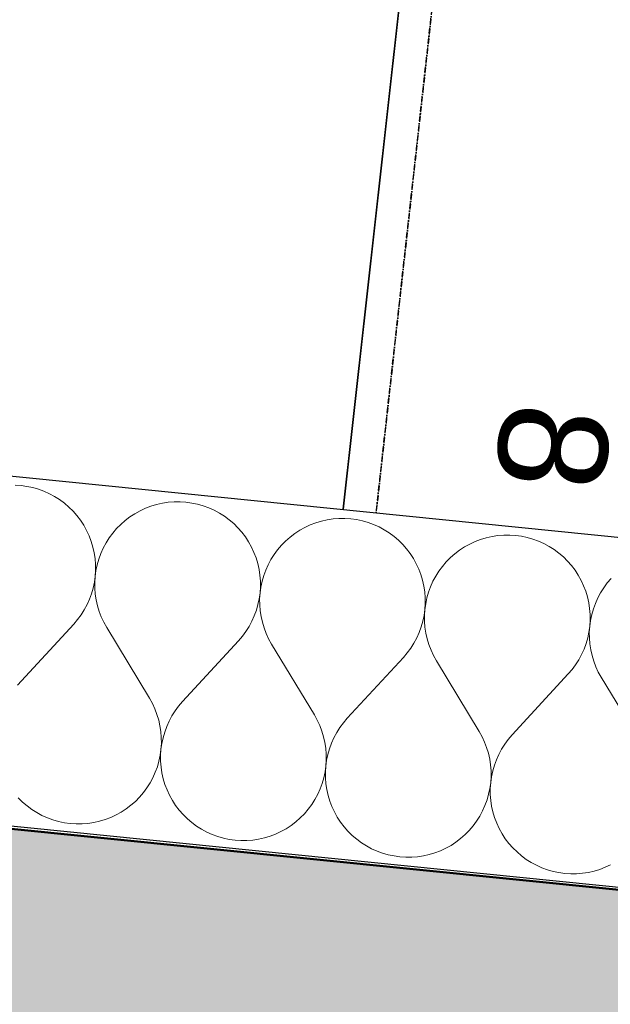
# Model space of a CAD drawing. Header units: millimetres. Extents: x -25972 to 4435, y -2839 to 20217.
# Tile 81 of 110: x -15185 to -14913, y 9410 to 9863. Entities that reach past the tile are written whole.
import ezdxf

# ---------------------------------------------------------------- set-up
doc = ezdxf.new("R2010")
doc.units = ezdxf.units.MM
doc.header["$MEASUREMENT"] = 0
doc.linetypes.add('Wipeout_Contour', pattern=[1000, 0, -1000])
doc.linetypes.add('Čerchovaná M', pattern=[4.5, 2.5, -0.85, 0.3, -0.85])
for name, color, linetype in [('7._POHLED ZÁPADNÍ_2_3D prvky fasada nove', 7, 'Continuous'), ('7._POHLED ZÁPADNÍ_2_Interiér - schodiště', 7, 'Continuous'), ('7._POHLED ZÁPADNÍ_2_Konstrukce - nosné', 7, 'Continuous'), ('7._POHLED ZÁPADNÍ_2_Nové_Interiér - schodiště', 7, 'Continuous'), ('7._POHLED ZÁPADNÍ_2_Nové_Konstrukce - nosné', 7, 'Continuous'), ('7._POHLED ZÁPADNÍ_2_Nové_Výplně – Řezové', 7, 'Continuous'), ('7._POHLED ZÁPADNÍ_2_Výplně – Řezové', 7, 'Continuous')]:
    doc.layers.add(name, color=color, linetype=linetype)
doc.styles.add('GENEROVANÝ_STYL_1', font='txt')

# ---------------------------------------------------------------- blocks, each defined once
blk = doc.blocks.new('*X38', base_point=(-26263.07, -5016.56))
at = {"layer": '7._POHLED ZÁPADNÍ_2_Nové_Výplně – Řezové', "color": 21, "linetype": 'Continuous', "lineweight": 20, "true_color": 0xffaaaa}
for p, q in [((-15184.39, 9648.34), (-15187.1, 9648.52)), ((-15181.69, 9647.97), (-15184.39, 9648.34)), ((-15179.03, 9647.41), (-15181.69, 9647.97)), ((-15176.41, 9646.66), (-15179.03, 9647.41)), ((-15173.86, 9645.73), (-15176.41, 9646.66)), ((-15171.38, 9644.61), (-15173.86, 9645.73)), ((-15168.98, 9643.32), (-15171.38, 9644.61)), ((-15166.68, 9641.87), (-15168.98, 9643.32)), ((-15164.49, 9640.25), (-15166.68, 9641.87)), ((-15162.43, 9638.48), (-15164.49, 9640.25)), ((-15160.49, 9636.57), (-15162.43, 9638.48)), ((-15158.7, 9634.53), (-15160.49, 9636.57)), ((-15129.69, 9636.74), (-15132.07, 9635.42)), ((-15127.22, 9637.89), (-15129.69, 9636.74)), ((-15124.68, 9638.85), (-15127.22, 9637.89)), ((-15122.07, 9639.64), (-15124.68, 9638.85)), ((-15119.42, 9640.23), (-15122.07, 9639.64)), ((-15116.73, 9640.64), (-15119.42, 9640.23)), ((-15114.02, 9640.85), (-15116.73, 9640.64)), ((-15111.3, 9640.87), (-15114.02, 9640.85)), ((-15108.58, 9640.69), (-15111.3, 9640.87)), ((-15105.89, 9640.32), (-15108.58, 9640.69)), ((-15103.22, 9639.76), (-15105.89, 9640.32)), ((-15100.61, 9639.01), (-15103.22, 9639.76)), ((-15098.05, 9638.08), (-15100.61, 9639.01)), ((-15095.57, 9636.96), (-15098.05, 9638.08)), ((-15093.17, 9635.68), (-15095.57, 9636.96)), ((-15157.05, 9632.36), (-15158.7, 9634.53)), ((-15155.57, 9630.08), (-15157.05, 9632.36)), ((-15136.51, 9632.29), (-15138.55, 9630.49)), ((-15134.34, 9633.93), (-15136.51, 9632.29)), ((-15132.07, 9635.42), (-15134.34, 9633.93)), ((-15090.88, 9634.22), (-15093.17, 9635.68)), ((-15088.69, 9632.6), (-15090.88, 9634.22)), ((-15086.62, 9630.83), (-15088.69, 9632.6)), ((-15043.61, 9632.59), (-15046.27, 9631.99)), ((-15040.92, 9632.99), (-15043.61, 9632.59)), ((-15038.21, 9633.2), (-15040.92, 9632.99)), ((-15035.49, 9633.22), (-15038.21, 9633.2)), ((-15032.77, 9633.04), (-15035.49, 9633.22)), ((-15030.08, 9632.67), (-15032.77, 9633.04)), ((-15027.42, 9632.11), (-15030.08, 9632.67)), ((-15024.8, 9631.36), (-15027.42, 9632.11)), ((-15154.25, 9627.7), (-15155.57, 9630.08)), ((-15153.1, 9625.23), (-15154.25, 9627.7)), ((-15140.47, 9628.55), (-15142.23, 9626.49)), ((-15138.55, 9630.49), (-15140.47, 9628.55)), ((-15084.69, 9628.92), (-15086.62, 9630.83)), ((-15082.89, 9626.88), (-15084.69, 9628.92)), ((-15056.26, 9627.77), (-15058.54, 9626.28)), ((-15053.88, 9629.09), (-15056.26, 9627.77)), ((-15051.41, 9630.24), (-15053.88, 9629.09)), ((-15048.87, 9631.21), (-15051.41, 9630.24)), ((-15046.27, 9631.99), (-15048.87, 9631.21)), ((-15022.25, 9630.43), (-15024.8, 9631.36)), ((-15019.77, 9629.32), (-15022.25, 9630.43)), ((-15017.37, 9628.03), (-15019.77, 9629.32)), ((-15015.07, 9626.57), (-15017.37, 9628.03)), ((-15152.14, 9622.69), (-15153.1, 9625.23)), ((-15143.85, 9624.3), (-15145.3, 9622)), ((-15142.23, 9626.49), (-15143.85, 9624.3)), ((-15081.25, 9624.71), (-15082.89, 9626.88)), ((-15079.76, 9622.43), (-15081.25, 9624.71)), ((-15060.71, 9624.64), (-15062.75, 9622.84)), ((-15058.54, 9626.28), (-15060.71, 9624.64)), ((-15012.88, 9624.95), (-15015.07, 9626.57)), ((-15010.82, 9623.19), (-15012.88, 9624.95)), ((-15008.88, 9621.27), (-15010.82, 9623.19)), ((-14973.07, 9623.56), (-14975.61, 9622.59)), ((-14970.46, 9624.34), (-14973.07, 9623.56)), ((-14967.81, 9624.94), (-14970.46, 9624.34)), ((-14965.12, 9625.34), (-14967.81, 9624.94)), ((-14962.4, 9625.55), (-14965.12, 9625.34)), ((-14959.68, 9625.57), (-14962.4, 9625.55)), ((-14956.97, 9625.4), (-14959.68, 9625.57)), ((-14954.27, 9625.03), (-14956.97, 9625.4)), ((-14951.61, 9624.47), (-14954.27, 9625.03)), ((-14949, 9623.72), (-14951.61, 9624.47)), ((-14946.44, 9622.78), (-14949, 9623.72)), ((-15151.36, 9620.08), (-15152.14, 9622.69)), ((-15150.76, 9617.43), (-15151.36, 9620.08)), ((-15146.59, 9619.6), (-15147.7, 9617.12)), ((-15145.3, 9622), (-15146.59, 9619.6)), ((-15078.44, 9620.05), (-15079.76, 9622.43)), ((-15077.3, 9617.58), (-15078.44, 9620.05)), ((-15066.43, 9618.84), (-15068.04, 9616.65)), ((-15064.66, 9620.91), (-15066.43, 9618.84)), ((-15062.75, 9622.84), (-15064.66, 9620.91)), ((-15007.09, 9619.23), (-15008.88, 9621.27)), ((-15005.44, 9617.06), (-15007.09, 9619.23)), ((-14982.73, 9618.64), (-14984.9, 9616.99)), ((-14980.45, 9620.12), (-14982.73, 9618.64)), ((-14978.08, 9621.44), (-14980.45, 9620.12)), ((-14975.61, 9622.59), (-14978.08, 9621.44)), ((-14943.96, 9621.67), (-14946.44, 9622.78)), ((-14941.56, 9620.38), (-14943.96, 9621.67)), ((-14939.27, 9618.92), (-14941.56, 9620.38)), ((-14937.08, 9617.31), (-14939.27, 9618.92)), ((-15150.36, 9614.74), (-15150.76, 9617.43)), ((-15150.15, 9612.02), (-15150.36, 9614.74)), ((-15148.63, 9614.56), (-15149.38, 9611.95)), ((-15147.7, 9617.12), (-15148.63, 9614.56)), ((-15076.33, 9615.04), (-15077.3, 9617.58)), ((-15075.55, 9612.43), (-15076.33, 9615.04)), ((-15069.5, 9614.35), (-15070.78, 9611.95)), ((-15068.04, 9616.65), (-15069.5, 9614.35)), ((-15003.96, 9614.78), (-15005.44, 9617.06)), ((-15002.64, 9612.4), (-15003.96, 9614.78)), ((-14986.94, 9615.2), (-14988.85, 9613.26)), ((-14984.9, 9616.99), (-14986.94, 9615.2)), ((-14935.01, 9615.54), (-14937.08, 9617.31)), ((-14933.07, 9613.63), (-14935.01, 9615.54)), ((-15150.13, 9609.3), (-15150.15, 9612.02)), ((-15149.38, 9611.95), (-15149.94, 9609.28)), ((-15074.96, 9609.78), (-15075.55, 9612.43)), ((-15074.55, 9607.09), (-15074.96, 9609.78)), ((-15071.9, 9609.47), (-15072.83, 9606.92)), ((-15070.78, 9611.95), (-15071.9, 9609.47)), ((-15001.49, 9609.94), (-15002.64, 9612.4)), ((-15000.53, 9607.39), (-15001.49, 9609.94)), ((-14990.62, 9611.19), (-14992.24, 9609)), ((-14988.85, 9613.26), (-14990.62, 9611.19)), ((-14931.28, 9611.58), (-14933.07, 9613.63)), ((-14929.64, 9609.41), (-14931.28, 9611.58)), ((-14928.15, 9607.13), (-14929.64, 9609.41)), ((-15150.68, 9603.89), (-15150.31, 9606.59)), ((-15150.31, 9606.59), (-15150.48, 9603.87)), ((-15150.31, 9606.59), (-15150.13, 9609.3)), ((-15149.94, 9609.28), (-15150.31, 9606.59)), ((-15074.34, 9604.38), (-15074.55, 9607.09)), ((-15072.83, 9606.92), (-15073.58, 9604.3)), ((-14999.74, 9604.79), (-15000.53, 9607.39)), ((-14993.69, 9606.7), (-14994.98, 9604.31)), ((-14992.24, 9609), (-14993.69, 9606.7)), ((-14926.83, 9604.75), (-14928.15, 9607.13)), ((-14913.05, 9605.61), (-14914.82, 9603.54)), ((-15151.99, 9598.62), (-15151.24, 9601.23)), ((-15151.24, 9601.23), (-15150.68, 9603.89)), ((-15150.48, 9603.87), (-15150.46, 9601.15)), ((-15150.46, 9601.15), (-15150.25, 9598.44)), ((-15074.5, 9598.94), (-15074.33, 9601.66)), ((-15074.14, 9601.64), (-15074.5, 9598.94)), ((-15074.33, 9601.66), (-15074.34, 9604.38)), ((-15073.58, 9604.3), (-15074.14, 9601.64)), ((-14999.15, 9602.13), (-14999.74, 9604.79)), ((-14998.75, 9599.44), (-14999.15, 9602.13)), ((-14996.09, 9601.82), (-14997.02, 9599.27)), ((-14994.98, 9604.31), (-14996.09, 9601.82)), ((-14925.69, 9602.29), (-14926.83, 9604.75)), ((-14924.72, 9599.74), (-14925.69, 9602.29)), ((-14916.43, 9601.35), (-14917.89, 9599.05)), ((-14914.82, 9603.54), (-14916.43, 9601.35)), ((-15154.05, 9593.58), (-15152.93, 9596.06)), ((-15152.93, 9596.06), (-15151.99, 9598.62)), ((-15150.25, 9598.44), (-15149.84, 9595.75)), ((-15075.44, 9593.58), (-15074.88, 9596.25)), ((-15074.88, 9596.25), (-15074.5, 9598.94)), ((-15074.5, 9598.94), (-15074.68, 9596.23)), ((-15074.68, 9596.23), (-15074.66, 9593.51)), ((-14998.54, 9596.73), (-14998.75, 9599.44)), ((-14998.52, 9594.01), (-14998.54, 9596.73)), ((-14997.77, 9596.65), (-14998.33, 9593.99)), ((-14997.02, 9599.27), (-14997.77, 9596.65)), ((-14923.94, 9597.14), (-14924.72, 9599.74)), ((-14923.34, 9594.48), (-14923.94, 9597.14)), ((-14919.17, 9596.66), (-14920.29, 9594.17)), ((-14917.89, 9599.05), (-14919.17, 9596.66)), ((-15155.34, 9591.19), (-15154.05, 9593.58)), ((-15149.84, 9595.75), (-15149.25, 9593.1)), ((-15149.25, 9593.1), (-15148.46, 9590.49)), ((-15076.19, 9590.97), (-15075.44, 9593.58)), ((-15074.66, 9593.51), (-15074.45, 9590.79)), ((-14999.07, 9588.6), (-14998.7, 9591.29)), ((-14998.7, 9591.29), (-14998.87, 9588.58)), ((-14998.7, 9591.29), (-14998.52, 9594.01)), ((-14998.33, 9593.99), (-14998.7, 9591.29)), ((-14922.94, 9591.79), (-14923.34, 9594.48)), ((-14922.73, 9589.08), (-14922.94, 9591.79)), ((-14921.22, 9591.62), (-14921.97, 9589)), ((-14920.29, 9594.17), (-14921.22, 9591.62)), ((-15158.41, 9586.7), (-15156.79, 9588.89)), ((-15156.79, 9588.89), (-15155.34, 9591.19)), ((-15148.46, 9590.49), (-15147.49, 9587.95)), ((-15147.49, 9587.95), (-15146.34, 9585.49)), ((-15078.24, 9585.93), (-15077.13, 9588.42)), ((-15077.13, 9588.42), (-15076.19, 9590.97)), ((-15074.45, 9590.79), (-15074.04, 9588.1)), ((-15074.04, 9588.1), (-15073.44, 9585.45)), ((-14999.63, 9585.94), (-14999.07, 9588.6)), ((-14998.87, 9588.58), (-14998.85, 9585.86)), ((-14922.71, 9586.36), (-14922.73, 9589.08)), ((-14921.97, 9589), (-14922.52, 9586.34)), ((-15185.98, 9556.61), (-15160.18, 9584.64)), ((-15160.18, 9584.64), (-15158.41, 9586.7)), ((-15146.34, 9585.49), (-15145.02, 9583.11)), ((-15125.34, 9550.49), (-15145.02, 9583.11)), ((-15080.99, 9581.24), (-15079.53, 9583.54)), ((-15079.53, 9583.54), (-15078.24, 9585.93)), ((-15073.44, 9585.45), (-15072.65, 9582.85)), ((-15072.65, 9582.85), (-15071.69, 9580.3)), ((-15001.32, 9580.77), (-15000.38, 9583.32)), ((-15000.38, 9583.32), (-14999.63, 9585.94)), ((-14998.85, 9585.86), (-14998.64, 9583.15)), ((-14998.64, 9583.15), (-14998.23, 9580.46)), ((-14923.26, 9580.95), (-14922.89, 9583.65)), ((-14922.89, 9583.65), (-14923.07, 9580.93)), ((-14922.89, 9583.65), (-14922.71, 9586.36)), ((-14922.52, 9586.34), (-14922.89, 9583.65)), ((-15084.38, 9576.99), (-15082.61, 9579.05)), ((-15082.61, 9579.05), (-15080.99, 9581.24)), ((-15071.69, 9580.3), (-15070.54, 9577.84)), ((-15070.54, 9577.84), (-15069.22, 9575.46)), ((-15003.73, 9575.89), (-15002.44, 9578.29)), ((-15002.44, 9578.29), (-15001.32, 9580.77)), ((-14998.23, 9580.46), (-14997.63, 9577.8)), ((-14997.63, 9577.8), (-14996.85, 9575.2)), ((-14924.58, 9575.67), (-14923.83, 9578.29)), ((-14923.83, 9578.29), (-14923.26, 9580.95)), ((-14923.07, 9580.93), (-14923.05, 9578.21)), ((-14923.05, 9578.21), (-14922.83, 9575.5)), ((-15110.18, 9548.96), (-15084.38, 9576.99)), ((-15049.53, 9542.84), (-15069.22, 9575.46)), ((-15006.8, 9571.41), (-15005.18, 9573.59)), ((-15005.18, 9573.59), (-15003.73, 9575.89)), ((-14996.85, 9575.2), (-14995.88, 9572.66)), ((-14925.51, 9573.12), (-14924.58, 9575.67)), ((-14922.83, 9575.5), (-14922.43, 9572.81)), ((-15034.37, 9541.31), (-15008.57, 9569.34)), ((-15008.57, 9569.34), (-15006.8, 9571.41)), ((-14995.88, 9572.66), (-14994.73, 9570.19)), ((-14994.73, 9570.19), (-14993.41, 9567.81)), ((-14927.92, 9568.24), (-14926.63, 9570.64)), ((-14926.63, 9570.64), (-14925.51, 9573.12)), ((-14922.43, 9572.81), (-14921.83, 9570.15)), ((-14921.83, 9570.15), (-14921.04, 9567.55)), ((-14973.73, 9535.19), (-14993.41, 9567.81)), ((-14931, 9563.76), (-14929.38, 9565.95)), ((-14929.38, 9565.95), (-14927.92, 9568.24)), ((-14921.04, 9567.55), (-14920.07, 9565.01)), ((-14920.07, 9565.01), (-14918.93, 9562.54)), ((-14958.57, 9533.66), (-14932.77, 9561.69)), ((-14932.77, 9561.69), (-14931, 9563.76)), ((-14918.93, 9562.54), (-14917.6, 9560.16)), ((-14897.92, 9527.55), (-14917.6, 9560.16)), ((-15124.02, 9548.11), (-15125.34, 9550.49)), ((-15122.87, 9545.65), (-15124.02, 9548.11)), ((-15111.95, 9546.89), (-15113.57, 9544.71)), ((-15110.18, 9548.96), (-15111.95, 9546.89)), ((-15121.9, 9543.1), (-15122.87, 9545.65)), ((-15121.11, 9540.5), (-15121.9, 9543.1)), ((-15115.02, 9542.41), (-15116.31, 9540.02)), ((-15113.57, 9544.71), (-15115.02, 9542.41)), ((-15048.21, 9540.46), (-15049.53, 9542.84)), ((-15120.52, 9537.85), (-15121.11, 9540.5)), ((-15120.11, 9535.16), (-15120.52, 9537.85)), ((-15117.43, 9537.53), (-15118.36, 9534.98)), ((-15116.31, 9540.02), (-15117.43, 9537.53)), ((-15047.06, 9538), (-15048.21, 9540.46)), ((-15046.09, 9535.46), (-15047.06, 9538)), ((-15037.76, 9537.06), (-15039.22, 9534.76)), ((-15036.14, 9539.25), (-15037.76, 9537.06)), ((-15034.37, 9541.31), (-15036.14, 9539.25)), ((-15119.9, 9532.44), (-15120.11, 9535.16)), ((-15119.88, 9529.72), (-15119.9, 9532.44)), ((-15118.36, 9534.98), (-15119.12, 9532.37)), ((-15045.31, 9532.85), (-15046.09, 9535.46)), ((-15044.71, 9530.2), (-15045.31, 9532.85)), ((-15039.22, 9534.76), (-15040.51, 9532.37)), ((-14972.41, 9532.82), (-14973.73, 9535.19)), ((-14971.26, 9530.35), (-14972.41, 9532.82)), ((-14958.57, 9533.66), (-14960.34, 9531.6)), ((-15120.05, 9527.01), (-15119.88, 9529.72)), ((-15119.68, 9529.7), (-15120.05, 9527.01)), ((-15119.12, 9532.37), (-15119.68, 9529.7)), ((-15044.3, 9527.51), (-15044.71, 9530.2)), ((-15041.62, 9529.89), (-15042.56, 9527.33)), ((-15040.51, 9532.37), (-15041.62, 9529.89)), ((-14970.29, 9527.81), (-14971.26, 9530.35)), ((-14961.95, 9529.41), (-14963.41, 9527.11)), ((-14960.34, 9531.6), (-14961.95, 9529.41)), ((-15120.98, 9521.65), (-15120.42, 9524.31)), ((-15120.42, 9524.31), (-15120.05, 9527.01)), ((-15120.05, 9527.01), (-15120.23, 9524.29)), ((-15120.23, 9524.29), (-15120.21, 9521.57)), ((-15044.09, 9524.8), (-15044.3, 9527.51)), ((-15044.07, 9522.08), (-15044.09, 9524.8)), ((-15043.31, 9524.72), (-15043.87, 9522.06)), ((-15042.56, 9527.33), (-15043.31, 9524.72)), ((-14969.5, 9525.2), (-14970.29, 9527.81)), ((-14968.9, 9522.55), (-14969.5, 9525.2)), ((-14964.7, 9524.72), (-14965.82, 9522.24)), ((-14963.41, 9527.11), (-14964.7, 9524.72)), ((-15122.66, 9516.48), (-15121.72, 9519.03)), ((-15121.72, 9519.03), (-15120.98, 9521.65)), ((-15120.21, 9521.57), (-15120, 9518.86)), ((-15120, 9518.86), (-15119.6, 9516.17)), ((-15044.61, 9516.66), (-15044.24, 9519.36)), ((-15044.24, 9519.36), (-15044.42, 9516.65)), ((-15044.24, 9519.36), (-15044.07, 9522.08)), ((-15043.87, 9522.06), (-15044.24, 9519.36)), ((-14968.5, 9519.86), (-14968.9, 9522.55)), ((-14968.28, 9517.15), (-14968.5, 9519.86)), ((-14966.75, 9519.68), (-14967.5, 9517.07)), ((-14965.82, 9522.24), (-14966.75, 9519.68)), ((-15123.77, 9514), (-15122.66, 9516.48)), ((-15119.6, 9516.17), (-15119, 9513.52)), ((-15045.17, 9514), (-15044.61, 9516.66)), ((-15044.42, 9516.65), (-15044.41, 9513.93)), ((-14968.44, 9511.71), (-14968.26, 9514.43)), ((-14968.07, 9514.41), (-14968.44, 9511.71)), ((-14968.26, 9514.43), (-14968.28, 9517.15)), ((-14967.5, 9517.07), (-14968.07, 9514.41)), ((-15126.51, 9509.3), (-15125.06, 9511.6)), ((-15125.06, 9511.6), (-15123.77, 9514)), ((-15119, 9513.52), (-15118.22, 9510.91)), ((-15118.22, 9510.91), (-15117.26, 9508.37)), ((-15046.85, 9508.83), (-15045.92, 9511.39)), ((-15045.92, 9511.39), (-15045.17, 9514)), ((-15044.41, 9513.93), (-15044.2, 9511.21)), ((-15044.2, 9511.21), (-15043.79, 9508.52)), ((-14968.81, 9509.02), (-14968.44, 9511.71)), ((-14968.44, 9511.71), (-14968.62, 9509)), ((-15129.89, 9505.04), (-15128.13, 9507.11)), ((-15128.13, 9507.11), (-15126.51, 9509.3)), ((-15117.26, 9508.37), (-15116.11, 9505.9)), ((-15116.11, 9505.9), (-15114.79, 9503.52)), ((-15049.25, 9503.95), (-15047.96, 9506.35)), ((-15047.96, 9506.35), (-15046.85, 9508.83)), ((-15043.79, 9508.52), (-15043.2, 9505.87)), ((-15043.2, 9505.87), (-15042.42, 9503.26)), ((-14970.11, 9503.74), (-14969.37, 9506.35)), ((-14969.37, 9506.35), (-14968.81, 9509.02)), ((-14968.62, 9509), (-14968.6, 9506.28)), ((-14968.6, 9506.28), (-14968.39, 9503.56)), ((-15185.67, 9504.68), (-15183.74, 9502.76)), ((-15183.74, 9502.76), (-15181.67, 9501)), ((-15181.67, 9501), (-15179.48, 9499.38)), ((-15136.02, 9499.67), (-15133.85, 9501.31)), ((-15133.85, 9501.31), (-15131.8, 9503.11)), ((-15131.8, 9503.11), (-15129.89, 9505.04)), ((-15114.79, 9503.52), (-15113.31, 9501.24)), ((-15113.31, 9501.24), (-15111.66, 9499.07)), ((-15052.32, 9499.46), (-15050.71, 9501.65)), ((-15050.71, 9501.65), (-15049.25, 9503.95)), ((-15042.42, 9503.26), (-15041.45, 9500.72)), ((-15041.45, 9500.72), (-15040.3, 9498.25)), ((-14972.16, 9498.7), (-14971.05, 9501.18)), ((-14971.05, 9501.18), (-14970.11, 9503.74)), ((-14968.39, 9503.56), (-14967.99, 9500.87)), ((-14967.99, 9500.87), (-14967.39, 9498.22)), ((-15179.48, 9499.38), (-15177.18, 9497.92)), ((-15177.18, 9497.92), (-15174.79, 9496.63)), ((-15174.79, 9496.63), (-15172.31, 9495.52)), ((-15143.14, 9495.71), (-15140.67, 9496.86)), ((-15140.67, 9496.86), (-15138.29, 9498.18)), ((-15138.29, 9498.18), (-15136.02, 9499.67)), ((-15111.66, 9499.07), (-15109.87, 9497.03)), ((-15109.87, 9497.03), (-15107.93, 9495.12)), ((-15056, 9495.46), (-15054.09, 9497.4)), ((-15054.09, 9497.4), (-15052.32, 9499.46)), ((-15040.3, 9498.25), (-15038.99, 9495.87)), ((-14974.9, 9494), (-14973.45, 9496.3)), ((-14973.45, 9496.3), (-14972.16, 9498.7)), ((-14967.39, 9498.22), (-14966.61, 9495.61)), ((-15172.31, 9495.52), (-15169.75, 9494.59)), ((-15169.75, 9494.59), (-15167.14, 9493.84)), ((-15167.14, 9493.84), (-15164.47, 9493.27)), ((-15164.47, 9493.27), (-15161.78, 9492.91)), ((-15161.78, 9492.91), (-15159.06, 9492.73)), ((-15159.06, 9492.73), (-15156.34, 9492.75)), ((-15156.34, 9492.75), (-15153.63, 9492.96)), ((-15153.63, 9492.96), (-15150.94, 9493.36)), ((-15150.94, 9493.36), (-15148.29, 9493.96)), ((-15148.29, 9493.96), (-15145.68, 9494.74)), ((-15145.68, 9494.74), (-15143.14, 9495.71)), ((-15107.93, 9495.12), (-15105.87, 9493.35)), ((-15105.87, 9493.35), (-15103.68, 9491.73)), ((-15103.68, 9491.73), (-15101.38, 9490.27)), ((-15062.49, 9490.53), (-15060.21, 9492.02)), ((-15060.21, 9492.02), (-15058.04, 9493.66)), ((-15058.04, 9493.66), (-15056, 9495.46)), ((-15038.99, 9495.87), (-15037.5, 9493.59)), ((-15037.5, 9493.59), (-15035.86, 9491.42)), ((-14978.28, 9489.75), (-14976.52, 9491.82)), ((-14976.52, 9491.82), (-14974.9, 9494)), ((-14966.61, 9495.61), (-14965.64, 9493.07)), ((-14965.64, 9493.07), (-14964.5, 9490.6)), ((-15101.38, 9490.27), (-15098.98, 9488.99)), ((-15098.98, 9488.99), (-15096.5, 9487.87)), ((-15096.5, 9487.87), (-15093.95, 9486.94)), ((-15072.48, 9486.31), (-15069.88, 9487.1)), ((-15069.88, 9487.1), (-15067.33, 9488.06)), ((-15067.33, 9488.06), (-15064.87, 9489.21)), ((-15064.87, 9489.21), (-15062.49, 9490.53)), ((-15035.86, 9491.42), (-15034.06, 9489.38)), ((-15034.06, 9489.38), (-15032.13, 9487.47)), ((-15032.13, 9487.47), (-15030.06, 9485.7)), ((-14982.24, 9486.01), (-14980.19, 9487.81)), ((-14980.19, 9487.81), (-14978.28, 9489.75)), ((-14964.5, 9490.6), (-14963.18, 9488.22)), ((-14963.18, 9488.22), (-14961.7, 9485.94)), ((-15093.95, 9486.94), (-15091.33, 9486.19)), ((-15091.33, 9486.19), (-15088.67, 9485.63)), ((-15088.67, 9485.63), (-15085.97, 9485.26)), ((-15085.97, 9485.26), (-15083.26, 9485.08)), ((-15083.26, 9485.08), (-15080.54, 9485.1)), ((-15080.54, 9485.1), (-15077.83, 9485.31)), ((-15077.83, 9485.31), (-15075.14, 9485.72)), ((-15075.14, 9485.72), (-15072.48, 9486.31)), ((-15030.06, 9485.7), (-15027.87, 9484.08)), ((-15027.87, 9484.08), (-15025.57, 9482.63)), ((-15025.57, 9482.63), (-15023.18, 9481.34)), ((-14989.06, 9481.56), (-14986.68, 9482.88)), ((-14986.68, 9482.88), (-14984.4, 9484.37)), ((-14984.4, 9484.37), (-14982.24, 9486.01)), ((-14961.7, 9485.94), (-14960.05, 9483.78)), ((-14960.05, 9483.78), (-14958.26, 9481.73)), ((-15023.18, 9481.34), (-15020.7, 9480.22)), ((-15020.7, 9480.22), (-15018.14, 9479.29)), ((-15018.14, 9479.29), (-15015.53, 9478.54)), ((-15015.53, 9478.54), (-15012.86, 9477.98)), ((-15002.02, 9477.66), (-14999.33, 9478.07)), ((-14999.33, 9478.07), (-14996.68, 9478.66)), ((-14996.68, 9478.66), (-14994.07, 9479.45)), ((-14994.07, 9479.45), (-14991.53, 9480.42)), ((-14991.53, 9480.42), (-14989.06, 9481.56)), ((-14958.26, 9481.73), (-14956.32, 9479.82)), ((-14956.32, 9479.82), (-14954.25, 9478.05)), ((-14954.25, 9478.05), (-14952.07, 9476.43)), ((-15012.86, 9477.98), (-15010.17, 9477.61)), ((-15010.17, 9477.61), (-15007.45, 9477.43)), ((-15007.45, 9477.43), (-15004.73, 9477.45)), ((-15004.73, 9477.45), (-15002.02, 9477.66)), ((-14952.07, 9476.43), (-14949.77, 9474.98)), ((-14949.77, 9474.98), (-14947.37, 9473.69)), ((-14947.37, 9473.69), (-14944.89, 9472.58)), ((-14915.72, 9472.77), (-14913.26, 9473.91)), ((-14944.89, 9472.58), (-14942.33, 9471.64)), ((-14942.33, 9471.64), (-14939.72, 9470.89)), ((-14939.72, 9470.89), (-14937.06, 9470.33)), ((-14937.06, 9470.33), (-14934.36, 9469.96)), ((-14934.36, 9469.96), (-14931.65, 9469.79)), ((-14931.65, 9469.79), (-14928.93, 9469.8)), ((-14928.93, 9469.8), (-14926.21, 9470.02)), ((-14926.21, 9470.02), (-14923.52, 9470.42)), ((-14923.52, 9470.42), (-14920.87, 9471.02)), ((-14920.87, 9471.02), (-14918.26, 9471.8)), ((-14918.26, 9471.8), (-14915.72, 9472.77))]:
    blk.add_line(p, q, dxfattribs=at)

msp = doc.modelspace()

# ---------------------------------------------------------------- linework, layer by layer
at = {"layer": '7._POHLED ZÁPADNÍ_2_Nové_Interiér - schodiště', "color": 1, "linetype": 'Continuous', "lineweight": 25}
for p, q in [((-15036.85, 9631.91), (-14937.67, 10526.42)), ((-14937.67, 10526.42), (-15036.85, 9631.91)), ((-14460.38, 9567.99), (-17054.49, 9855.61)), ((-17055.81, 9843.68), (-14461.71, 9556.06)), ((-15325.09, 9663.86), (-15036.85, 9631.91)), ((-15036.85, 9631.91), (-14748.62, 9599.95))]:
    msp.add_line(p, q, dxfattribs=at)
at = {"layer": '7._POHLED ZÁPADNÍ_2_Nové_Interiér - schodiště', "color": 1, "linetype": 'Čerchovaná M', "lineweight": 25, "flags": 128}
for points in [[(-15210.8, 10556.71), (-15309.98, 9662.19), (-15021.74, 9630.23), (-14922.57, 10524.75)], [(-14922.57, 10524.75), (-15021.74, 9630.23), (-14733.51, 9598.27), (-14634.33, 10492.79)]]:
    msp.add_lwpolyline(points, close=True, dxfattribs=at)

# ---------------------------------------------------------------- texts
at = {"layer": '7._POHLED ZÁPADNÍ_2_Interiér - schodiště', "color": 1, "linetype": 'Continuous', "lineweight": 25, "insert": (-14937.92, 9685.3), "char_height": 50, "attachment_point": 4, "rotation": 263.6732, "style": 'GENEROVANÝ_STYL_1'}
msp.add_mtext('\\A1;{\\pql;\\fArial|b0|i0|c238|p38;8}', dxfattribs=at)

# ---------------------------------------------------------------- next in the draw order: wipeouts: each hides what was drawn before it
at = {"color": 254, "linetype": 'Wipeout_Contour', "lineweight": 0, "ltscale": 91120.356399}
msp.add_wipeout([(-16226.99, 9656.85), (-16233.01, 9597.15), (-14385.2, 9410.73), (-14369.14, 9569.92), (-16216.95, 9756.34)], dxfattribs=at).dxf.layer = '7._POHLED ZÁPADNÍ_2_Nové_Výplně – Řezové'

# ---------------------------------------------------------------- next in the draw order: hatches: boundary and pattern name
at = {"layer": '7._POHLED ZÁPADNÍ_2_Výplně – Řezové', "linetype": 'Continuous', "lineweight": 13}
msp.add_hatch(color=254, dxfattribs=at).paths.add_polyline_path([(-15864.05, 9055.6), (-14435.11, 8912.26), (-14385.2, 9409.76), (-15814.15, 9553.1)])

# ---------------------------------------------------------------- next in the draw order: linework, layer by layer
at = {"layer": '7._POHLED ZÁPADNÍ_2_Konstrukce - nosné', "color": 7, "linetype": 'Continuous', "lineweight": 50, "flags": 128}
msp.add_lwpolyline([(-14385.2, 9409.76), (-15814.15, 9553.1)], dxfattribs=at)
at = {"layer": '7._POHLED ZÁPADNÍ_2_Nové_Konstrukce - nosné', "color": 1, "linetype": 'Continuous', "lineweight": 25, "flags": 128}
for points in [[(-14369.14, 9569.92), (-16216.95, 9756.34)], [(-16233.01, 9597.15), (-14385.2, 9410.73)]]:
    msp.add_lwpolyline(points, dxfattribs=at)

# ---------------------------------------------------------------- next in the draw order: block references
at = {"layer": '7._POHLED ZÁPADNÍ_2_3D prvky fasada nove', "color": 9, "linetype": 'Continuous', "lineweight": 13}
msp.add_blockref('*X38', (-26263.07, -5016.56), dxfattribs=at)

doc.saveas('drawing.dxf')
